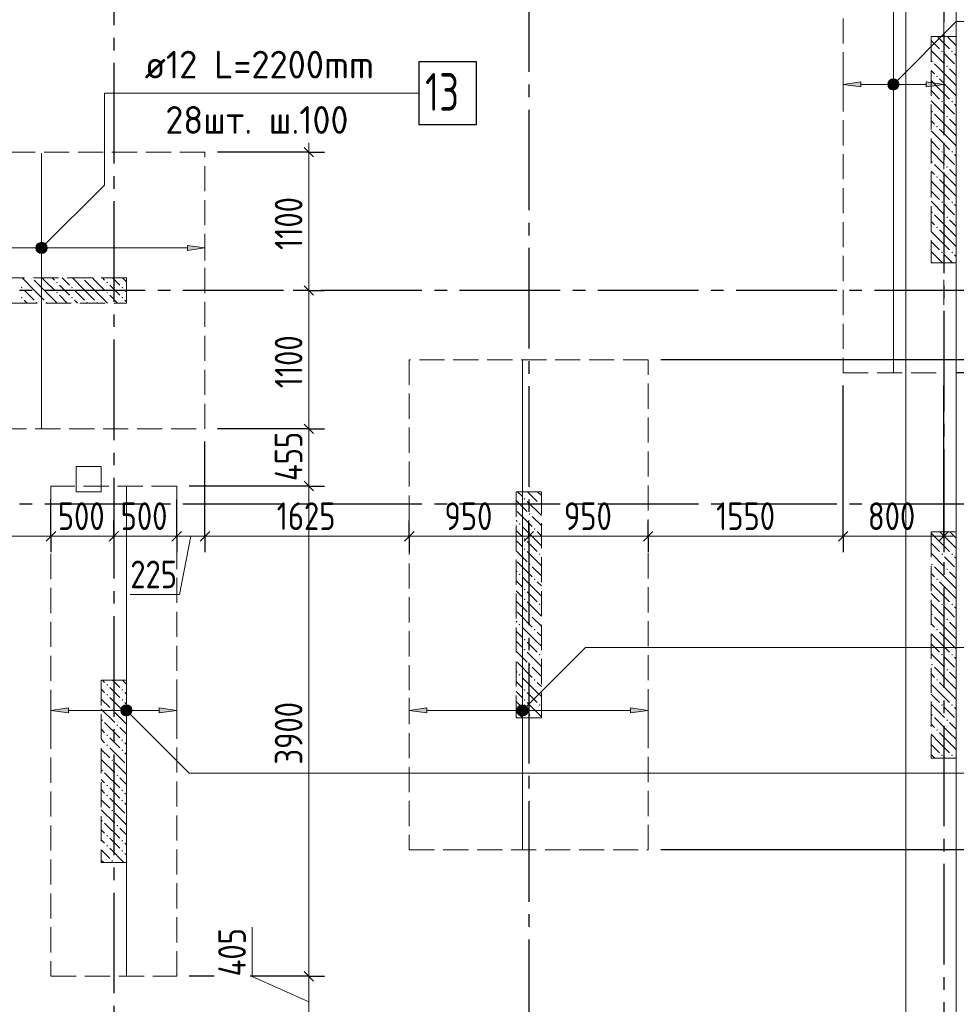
# Model space of a CAD drawing. Header units: millimetres. Extents: x 0 to 43617, y 0 to 59400.
# Tile 19 of 36: x 25625 to 33074, y 13352 to 21184. Entities that reach past the tile are written whole.
import ezdxf

# ---------------------------------------------------------------- set-up
doc = ezdxf.new("R2010")
doc.units = ezdxf.units.MM
doc.linetypes.add('______2', pattern=[270, 200, -70])
doc.linetypes.add('______5', pattern=[1100, 800, -100, 100, -100])
for name, color, linetype, lineweight in [('Standard', 7, 'Continuous', 25), ('ДОП Верх по У', 7, 'Continuous', 25), ('ЖБ Пилон', 180, 'Continuous', 25), ('Оси', 40, '______5', 18), ('Позиционная метка номер позиции', 7, 'Continuous', 13), ('Примечания', 7, 'Continuous', 25)]:
    doc.layers.add(name, color=color, linetype=linetype, lineweight=lineweight)
doc.layers.add('ЖБ Перекрытие верхний уровень', color=7, linetype='Continuous', lineweight=25, true_color=0xe0e0ff)
doc.styles.add('GOST 2.304-81', font='txt')
doc.styles.add('ISOCPEUR', font='txt')

msp = doc.modelspace()

# ---------------------------------------------------------------- hatches: boundary and pattern name
at = {"layer": 'ДОП Верх по У', "linetype": 'Continuous', "lineweight": 13, "transparency": 33554687}
for points in [[(32314, 20649.4), (32174, 20669.4), (32314, 20689.4)], [(26014, 15670), (25874, 15690), (26014, 15710)], [(28864, 15670), (28724, 15690), (28864, 15710)]]:
    msp.add_hatch(color=7, dxfattribs=at).paths.add_polyline_path(points, flags=16)
for points in [[(32541.7, 20650.6), (32541.7, 20688.1), (32536.5, 20669.4)], [(32541.7, 20688.1), (32555.2, 20637.1), (32555.2, 20701.6)], [(32541.7, 20688.1), (32541.7, 20650.6), (32555.2, 20637.1)], [(32555.2, 20701.6), (32574, 20631.9), (32574, 20706.9)], [(32555.2, 20701.6), (32555.2, 20637.1), (32574, 20631.9)], [(32574, 20706.9), (32574, 20631.9), (32592.7, 20637.1)], [(32574, 20706.9), (32592.7, 20637.1), (32592.7, 20701.6)], [(32592.7, 20701.6), (32592.7, 20637.1), (32606.2, 20650.6)], [(32592.7, 20701.6), (32606.2, 20650.6), (32606.2, 20688.1)], [(32606.2, 20688.1), (32606.2, 20650.6), (32611.5, 20669.4)], [(32834, 20649.4), (32974, 20669.4), (32834, 20689.4)], [(25766.7, 19350.5), (25766.7, 19388), (25761.5, 19369.3)], [(25766.7, 19388), (25780.2, 19337), (25780.2, 19401.5)], [(25766.7, 19388), (25766.7, 19350.5), (25780.2, 19337)], [(25780.2, 19401.5), (25799, 19331.8), (25799, 19406.8)], [(25780.2, 19401.5), (25780.2, 19337), (25799, 19331.8)], [(25799, 19406.8), (25799, 19331.8), (25817.7, 19337)], [(25799, 19406.8), (25817.7, 19337), (25817.7, 19401.5)], [(25817.7, 19401.5), (25817.7, 19337), (25831.2, 19350.5)], [(25817.7, 19401.5), (25831.2, 19350.5), (25831.2, 19388)], [(25831.2, 19388), (25831.2, 19350.5), (25836.5, 19369.3)], [(26959, 19349.3), (27099, 19369.3), (26959, 19389.3)], [(26441.7, 15671.3), (26441.7, 15708.8), (26436.5, 15690)], [(26441.7, 15708.8), (26455.2, 15657.8), (26455.2, 15722.2)], [(26441.7, 15708.8), (26441.7, 15671.3), (26455.2, 15657.8)], [(26455.2, 15722.2), (26474, 15652.5), (26474, 15727.5)], [(26455.2, 15722.2), (26455.2, 15657.8), (26474, 15652.5)], [(26474, 15727.5), (26474, 15652.5), (26492.7, 15657.8)], [(26474, 15727.5), (26492.7, 15657.8), (26492.7, 15722.2)], [(26492.7, 15722.2), (26492.7, 15657.8), (26506.2, 15671.3)], [(26492.7, 15722.2), (26506.2, 15671.3), (26506.2, 15708.8)], [(26506.2, 15708.8), (26506.2, 15671.3), (26511.5, 15690)], [(26734, 15670), (26874, 15690), (26734, 15710)], [(29591.7, 15671.3), (29591.7, 15708.8), (29586.5, 15690)], [(29591.7, 15708.8), (29605.2, 15657.8), (29605.2, 15722.2)], [(29591.7, 15708.8), (29591.7, 15671.3), (29605.2, 15657.8)], [(29605.2, 15722.2), (29624, 15652.5), (29624, 15727.5)], [(29605.2, 15722.2), (29605.2, 15657.8), (29624, 15652.5)], [(29624, 15727.5), (29624, 15652.5), (29642.7, 15657.8)], [(29624, 15727.5), (29642.7, 15657.8), (29642.7, 15722.2)], [(29642.7, 15722.2), (29642.7, 15657.8), (29656.2, 15671.3)], [(29642.7, 15722.2), (29656.2, 15671.3), (29656.2, 15708.8)], [(29656.2, 15708.8), (29656.2, 15671.3), (29661.5, 15690)], [(30484, 15670), (30624, 15690), (30484, 15710)]]:
    msp.add_hatch(color=7, dxfattribs=at).paths.add_polyline_path(points)
at = {"layer": 'ЖБ Пилон', "linetype": 'Continuous', "lineweight": 18, "transparency": 33554687}
for points in [[(32954.4, 20933.1), (32960.9, 20939.6), (32967.4, 20933.1), (32960.9, 20926.6)], [(33034.4, 20933.1), (33040.9, 20939.6), (33047.4, 20933.1), (33040.9, 20926.6)], [(32874.5, 20853.1), (32881, 20859.6), (32887.5, 20853.1), (32881, 20846.6)], [(32994.5, 20813.1), (33001, 20819.6), (33007.5, 20813.1), (33001, 20806.6)], [(32914.5, 20733.1), (32921, 20739.6), (32927.4, 20733.1), (32921, 20726.6)], [(32954.4, 20533.1), (32960.9, 20539.6), (32967.4, 20533.1), (32960.9, 20526.6)], [(33034.4, 20533.1), (33040.9, 20539.6), (33047.4, 20533.1), (33040.9, 20526.6)], [(32874.5, 20453.1), (32881, 20459.6), (32887.5, 20453.1), (32881, 20446.6)], [(32994.5, 20413.1), (33001, 20419.6), (33007.5, 20413.1), (33001, 20406.6)], [(32914.5, 20333.1), (32921, 20339.6), (32927.4, 20333.1), (32921, 20326.6)], [(32954.4, 20133.1), (32960.9, 20139.6), (32967.4, 20133.1), (32960.9, 20126.6)], [(33034.4, 20133.1), (33040.9, 20139.6), (33047.4, 20133.1), (33040.9, 20126.6)], [(32874.5, 20053.1), (32881, 20059.6), (32887.5, 20053.1), (32881, 20046.6)], [(32994.5, 20013.1), (33001, 20019.6), (33007.5, 20013.1), (33001, 20006.6)], [(32914.5, 19933.1), (32921, 19939.6), (32927.4, 19933.1), (32921, 19926.6)], [(32954.4, 19733.1), (32960.9, 19739.6), (32967.4, 19733.1), (32960.9, 19726.6)], [(33034.4, 19733.1), (33040.9, 19739.6), (33047.4, 19733.1), (33040.9, 19726.6)], [(32874.5, 19653.1), (32881, 19659.6), (32887.5, 19653.1), (32881, 19646.6)], [(32994.5, 19613.1), (33001, 19619.6), (33007.5, 19613.1), (33001, 19606.6)], [(32914.5, 19533.1), (32921, 19539.6), (32927.4, 19533.1), (32921, 19526.6)], [(32954.4, 19333.1), (32960.9, 19339.6), (32967.4, 19333.1), (32960.9, 19326.6)], [(33034.4, 19333.1), (33040.9, 19339.6), (33047.4, 19333.1), (33040.9, 19326.6)], [(32874.5, 19253.1), (32881, 19259.6), (32887.5, 19253.1), (32884.3, 19250), (32877.6, 19250)], [(25724.3, 19130), (25721, 19126.6), (25717.6, 19130)], [(26124.3, 19130), (26121, 19126.6), (26117.6, 19130)], [(25634.5, 19053.1), (25640.9, 19059.6), (25647.4, 19053.1), (25640.9, 19046.6)], [(25914.5, 19093.1), (25921, 19099.6), (25927.4, 19093.1), (25921, 19086.6)], [(26034.5, 19053.1), (26040.9, 19059.6), (26047.4, 19053.1), (26040.9, 19046.6)], [(26314.5, 19093.1), (26321, 19099.6), (26327.4, 19093.1), (26321, 19086.6)], [(26434.5, 19053.1), (26440.9, 19059.6), (26447.4, 19053.1), (26440.9, 19046.6)], [(25634.5, 18973.1), (25640.9, 18979.6), (25647.4, 18973.1), (25640.9, 18966.6)], [(25914.5, 19013.1), (25921, 19019.6), (25927.4, 19013.1), (25921, 19006.6)], [(26034.5, 18973.1), (26040.9, 18979.6), (26047.4, 18973.1), (26040.9, 18966.6)], [(26314.5, 19013.1), (26321, 19019.6), (26327.4, 19013.1), (26321, 19006.6)], [(26434.5, 18973.1), (26440.9, 18979.6), (26447.4, 18973.1), (26440.9, 18966.6)], [(25754.4, 18933.1), (25760.9, 18939.6), (25767.4, 18933.1), (25764.3, 18930), (25757.6, 18930)], [(25834.5, 18933.1), (25840.9, 18939.6), (25847.4, 18933.1), (25844.3, 18930), (25837.6, 18930)], [(26154.4, 18933.1), (26160.9, 18939.6), (26167.4, 18933.1), (26164.3, 18930), (26157.6, 18930)], [(26234.5, 18933.1), (26240.9, 18939.6), (26247.4, 18933.1), (26244.3, 18930), (26237.6, 18930)], [(29634.5, 17373.1), (29640.9, 17379.6), (29647.4, 17373.1), (29640.9, 17366.6)], [(29754.4, 17333.1), (29760.9, 17339.6), (29767.4, 17333.1), (29760.9, 17326.6)], [(29674.5, 17253.1), (29681, 17259.6), (29687.5, 17253.1), (29681, 17246.6)], [(29594.5, 17173.1), (29601, 17179.6), (29607.5, 17173.1), (29601, 17166.6)], [(29714.5, 17133.1), (29721, 17139.6), (29727.4, 17133.1), (29721, 17126.6)], [(29634.5, 17053.1), (29640.9, 17059.6), (29647.4, 17053.1), (29640.9, 17046.6)], [(29634.5, 16973.1), (29640.9, 16979.6), (29647.4, 16973.1), (29640.9, 16966.6)], [(29754.4, 16933.1), (29760.9, 16939.6), (29767.4, 16933.1), (29760.9, 16926.6)], [(32954.4, 16933.1), (32960.9, 16939.6), (32967.4, 16933.1), (32960.9, 16926.6)], [(33034.4, 16933.1), (33040.9, 16939.6), (33047.4, 16933.1), (33040.9, 16926.6)], [(29674.5, 16853.1), (29681, 16859.6), (29687.5, 16853.1), (29681, 16846.6)], [(32874.5, 16853.1), (32881, 16859.6), (32887.5, 16853.1), (32881, 16846.6)], [(29594.5, 16773.1), (29601, 16779.6), (29607.5, 16773.1), (29601, 16766.6)], [(32994.5, 16813.1), (33001, 16819.6), (33007.5, 16813.1), (33001, 16806.6)], [(29714.5, 16733.1), (29721, 16739.6), (29727.4, 16733.1), (29721, 16726.6)], [(32914.5, 16733.1), (32921, 16739.6), (32927.4, 16733.1), (32921, 16726.6)], [(29634.5, 16653.1), (29640.9, 16659.6), (29647.4, 16653.1), (29640.9, 16646.6)], [(29634.5, 16573.1), (29640.9, 16579.6), (29647.4, 16573.1), (29640.9, 16566.6)], [(29754.4, 16533.1), (29760.9, 16539.6), (29767.4, 16533.1), (29760.9, 16526.6)], [(32954.4, 16533.1), (32960.9, 16539.6), (32967.4, 16533.1), (32960.9, 16526.6)], [(33034.4, 16533.1), (33040.9, 16539.6), (33047.4, 16533.1), (33040.9, 16526.6)], [(29674.5, 16453.1), (29681, 16459.6), (29687.5, 16453.1), (29681, 16446.6)], [(32874.5, 16453.1), (32881, 16459.6), (32887.5, 16453.1), (32881, 16446.6)], [(29594.5, 16373.1), (29601, 16379.6), (29607.5, 16373.1), (29601, 16366.6)], [(32994.5, 16413.1), (33001, 16419.6), (33007.5, 16413.1), (33001, 16406.6)], [(29714.5, 16333.1), (29721, 16339.6), (29727.4, 16333.1), (29721, 16326.6)], [(32914.5, 16333.1), (32921, 16339.6), (32927.4, 16333.1), (32921, 16326.6)], [(29634.5, 16253.1), (29640.9, 16259.6), (29647.4, 16253.1), (29640.9, 16246.6)], [(29634.5, 16173.1), (29640.9, 16179.6), (29647.4, 16173.1), (29640.9, 16166.6)], [(29754.4, 16133.1), (29760.9, 16139.6), (29767.4, 16133.1), (29760.9, 16126.6)], [(32954.4, 16133.1), (32960.9, 16139.6), (32967.4, 16133.1), (32960.9, 16126.6)], [(33034.4, 16133.1), (33040.9, 16139.6), (33047.4, 16133.1), (33040.9, 16126.6)], [(29674.5, 16053.1), (29681, 16059.6), (29687.5, 16053.1), (29681, 16046.6)], [(32874.5, 16053.1), (32881, 16059.6), (32887.5, 16053.1), (32881, 16046.6)], [(29594.5, 15973.1), (29601, 15979.6), (29607.5, 15973.1), (29601, 15966.6)], [(32994.5, 16013.1), (33001, 16019.6), (33007.5, 16013.1), (33001, 16006.6)], [(26314.5, 15893.1), (26321, 15899.6), (26327.4, 15893.1), (26321, 15886.6)], [(29714.5, 15933.1), (29721, 15939.6), (29727.4, 15933.1), (29721, 15926.6)], [(32914.5, 15933.1), (32921, 15939.6), (32927.4, 15933.1), (32921, 15926.6)], [(26434.5, 15853.1), (26440.9, 15859.6), (26447.4, 15853.1), (26440.9, 15846.6)], [(29634.5, 15853.1), (29640.9, 15859.6), (29647.4, 15853.1), (29640.9, 15846.6)], [(26314.5, 15813.1), (26321, 15819.6), (26327.4, 15813.1), (26321, 15806.6)], [(26434.5, 15773.1), (26440.9, 15779.6), (26447.4, 15773.1), (26440.9, 15766.6)], [(29634.5, 15773.1), (29640.9, 15779.6), (29647.4, 15773.1), (29640.9, 15766.6)], [(26354.4, 15693.1), (26360.9, 15699.6), (26367.4, 15693.1), (26360.9, 15686.6)], [(29754.4, 15733.1), (29760.9, 15739.6), (29767.4, 15733.1), (29760.9, 15726.6)], [(32954.4, 15733.1), (32960.9, 15739.6), (32967.4, 15733.1), (32960.9, 15726.6)], [(33034.4, 15733.1), (33040.9, 15739.6), (33047.4, 15733.1), (33040.9, 15726.6)], [(26274.5, 15613.1), (26281, 15619.6), (26287.5, 15613.1), (26281, 15606.6)], [(29674.5, 15653.1), (29681, 15659.6), (29687.5, 15653.1), (29681, 15646.6)], [(32874.5, 15653.1), (32881, 15659.6), (32887.5, 15653.1), (32881, 15646.6)], [(32994.5, 15613.1), (33001, 15619.6), (33007.5, 15613.1), (33001, 15606.6)], [(26394.5, 15573.1), (26401, 15579.6), (26407.5, 15573.1), (26401, 15566.6)], [(32914.5, 15533.1), (32921, 15539.6), (32927.4, 15533.1), (32921, 15526.6)], [(26314.5, 15493.1), (26321, 15499.6), (26327.4, 15493.1), (26321, 15486.6)], [(26434.5, 15453.1), (26440.9, 15459.6), (26447.4, 15453.1), (26440.9, 15446.6)], [(26314.5, 15413.1), (26321, 15419.6), (26327.4, 15413.1), (26321, 15406.6)], [(26434.5, 15373.1), (26440.9, 15379.6), (26447.4, 15373.1), (26440.9, 15366.6)], [(26354.4, 15293.1), (26360.9, 15299.6), (26367.4, 15293.1), (26360.9, 15286.6)], [(32954.4, 15333.1), (32960.9, 15339.6), (32967.4, 15333.1), (32960.9, 15326.6)], [(33034.4, 15333.1), (33040.9, 15339.6), (33047.4, 15333.1), (33040.9, 15326.6)], [(26274.5, 15213.1), (26281, 15219.6), (26287.5, 15213.1), (26281, 15206.6)], [(26394.5, 15173.1), (26401, 15179.6), (26407.5, 15173.1), (26401, 15166.6)], [(26314.5, 15093.1), (26321, 15099.6), (26327.4, 15093.1), (26321, 15086.6)], [(26434.5, 15053.1), (26440.9, 15059.6), (26447.4, 15053.1), (26440.9, 15046.6)], [(26314.5, 15013.1), (26321, 15019.6), (26327.4, 15013.1), (26321, 15006.6)], [(26434.5, 14973.1), (26440.9, 14979.6), (26447.4, 14973.1), (26440.9, 14966.6)], [(26354.4, 14893.1), (26360.9, 14899.6), (26367.4, 14893.1), (26360.9, 14886.6)], [(26274.5, 14813.1), (26281, 14819.6), (26287.5, 14813.1), (26281, 14806.6)], [(26394.5, 14773.1), (26401, 14779.6), (26407.5, 14773.1), (26401, 14766.6)], [(26314.5, 14693.1), (26321, 14699.6), (26327.4, 14693.1), (26321, 14686.6)], [(26434.5, 14653.1), (26440.9, 14659.6), (26447.4, 14653.1), (26440.9, 14646.6)], [(26314.5, 14613.1), (26321, 14619.6), (26327.4, 14613.1), (26321, 14606.6)], [(26434.5, 14573.1), (26440.9, 14579.6), (26447.4, 14573.1), (26440.9, 14566.6)], [(26354.4, 14493.1), (26360.9, 14499.6), (26367.4, 14493.1), (26360.9, 14486.6)]]:
    msp.add_hatch(color=7, dxfattribs=at).paths.add_polyline_path(points, flags=16)
at = {"layer": 'Позиционная метка номер позиции', "linetype": 'Continuous', "lineweight": 13, "transparency": 33554687}
for points in [[(32530.7, 20680.9), (32605.8, 20637.6), (32542.2, 20701.2)], [(32530.7, 20657.9), (32585.5, 20626.1), (32530.7, 20680.9)], [(32530.7, 20680.9), (32585.5, 20626.1), (32605.8, 20637.6)], [(32542.2, 20701.2), (32617.3, 20657.9), (32562.5, 20712.7)], [(32542.2, 20701.2), (32605.8, 20637.6), (32617.3, 20657.9)], [(32562.5, 20712.7), (32617.3, 20657.9), (32617.3, 20680.9)], [(32562.5, 20712.7), (32617.3, 20680.9), (32585.5, 20712.7)], [(32585.5, 20712.7), (32617.3, 20680.9), (32605.8, 20701.2)], [(32562.5, 20626.1), (32530.7, 20657.9), (32542.2, 20637.6)], [(32530.7, 20657.9), (32562.5, 20626.1), (32585.5, 20626.1)], [(25755.7, 19380.7), (25830.8, 19337.4), (25767.2, 19401.1)], [(25755.7, 19357.8), (25810.4, 19326), (25755.7, 19380.7)], [(25755.7, 19380.7), (25810.4, 19326), (25830.8, 19337.4)], [(25787.5, 19326), (25755.7, 19357.8), (25767.2, 19337.4)], [(25755.7, 19357.8), (25787.5, 19326), (25810.4, 19326)], [(25767.2, 19401.1), (25842.3, 19357.8), (25787.5, 19412.5)], [(25767.2, 19401.1), (25830.8, 19337.4), (25842.3, 19357.8)], [(25787.5, 19412.5), (25842.3, 19357.8), (25842.3, 19380.7)], [(25787.5, 19412.5), (25842.3, 19380.7), (25810.4, 19412.5)], [(25810.4, 19412.5), (25842.3, 19380.7), (25830.8, 19401.1)], [(26430.7, 15701.5), (26462.5, 15733.3), (26442.2, 15721.8)], [(26462.5, 15733.3), (26430.7, 15701.5), (26430.7, 15678.5)], [(26462.5, 15733.3), (26430.7, 15678.5), (26485.5, 15733.3)], [(26485.5, 15733.3), (26430.7, 15678.5), (26442.2, 15658.2)], [(26485.5, 15733.3), (26442.2, 15658.2), (26505.8, 15721.8)], [(26505.8, 15721.8), (26442.2, 15658.2), (26462.5, 15646.7)], [(26505.8, 15721.8), (26462.5, 15646.7), (26517.3, 15701.5)], [(26517.3, 15701.5), (26462.5, 15646.7), (26485.5, 15646.7)], [(26517.3, 15701.5), (26485.5, 15646.7), (26517.3, 15678.5)], [(26517.3, 15678.5), (26485.5, 15646.7), (26505.8, 15658.2)], [(29580.7, 15701.5), (29655.8, 15658.2), (29592.2, 15721.8)], [(29580.7, 15678.5), (29635.4, 15646.7), (29580.7, 15701.5)], [(29580.7, 15701.5), (29635.4, 15646.7), (29655.8, 15658.2)], [(29612.5, 15646.7), (29580.7, 15678.5), (29592.2, 15658.2)], [(29580.7, 15678.5), (29612.5, 15646.7), (29635.4, 15646.7)], [(29592.2, 15721.8), (29667.3, 15678.5), (29612.5, 15733.3)], [(29592.2, 15721.8), (29655.8, 15658.2), (29667.3, 15678.5)], [(29612.5, 15733.3), (29667.3, 15678.5), (29667.3, 15701.5)], [(29612.5, 15733.3), (29667.3, 15701.5), (29635.4, 15733.3)], [(29635.4, 15733.3), (29667.3, 15701.5), (29655.8, 15721.8)]]:
    msp.add_hatch(color=7, dxfattribs=at).paths.add_polyline_path(points)

# ---------------------------------------------------------------- linework, layer by layer
at = {"layer": 'Standard', "color": 251, "linetype": 'Continuous', "lineweight": -3, "true_color": 0x656565, "transparency": 33554687}
for p, q in [((27924, 20130), (27199, 20130)), ((27924, 20130), (27799, 20130)), ((27924, 20130), (28049, 20130)), ((27924, 19030), (27799, 19030)), ((27924, 19030), (28049, 19030)), ((27924, 19030), (27924, 19030)), ((32974, 17075), (32974, 18275)), ((27924, 17930), (27799, 17930)), ((27924, 17930), (28049, 17930)), ((27924, 17475), (27799, 17475)), ((27924, 17475), (28049, 17475)), ((25874, 17075), (25874, 17200)), ((26374, 17075), (26374, 17200)), ((26874, 17075), (26874, 17200)), ((27099, 17075), (27099, 17200)), ((28724, 17075), (28724, 17200)), ((29674, 17075), (29674, 17200)), ((30624, 17075), (30624, 17200)), ((32174, 17075), (32174, 17200)), ((32974, 17075), (32974, 17200)), ((25874, 17075), (25874, 16950)), ((26374, 17075), (26374, 16950)), ((26374, 17075), (26374, 17075)), ((26874, 17075), (26874, 16950)), ((27099, 17075), (27099, 16950)), ((28724, 17075), (28724, 16950)), ((28724, 17075), (28724, 17075)), ((29674, 17075), (29674, 16950)), ((29674, 17075), (29674, 17075)), ((30624, 17075), (30624, 16950)), ((30624, 17075), (30624, 17075)), ((32174, 17075), (32174, 16950)), ((32974, 17075), (32974, 16950)), ((33474, 14580), (30724, 14580)), ((27172.1, 13575), (26974, 13575)), ((27924, 13575), (27799, 13575)), ((27924, 13575), (28049, 13575))]:
    msp.add_line(p, q, dxfattribs=at)
at = {"layer": 'Standard', "color": 7, "linetype": 'Continuous', "lineweight": 25, "transparency": 33554687}
for p, q in [((27961.5, 20092.5), (27886.5, 20167.5)), ((27961.5, 18992.5), (27886.5, 19067.5)), ((27961.5, 17892.5), (27886.5, 17967.5)), ((27961.5, 17437.5), (27886.5, 17512.5)), ((25911.5, 17112.5), (25836.5, 17037.5)), ((26411.5, 17112.5), (26336.5, 17037.5)), ((26911.5, 17112.5), (26836.5, 17037.5)), ((27136.5, 17112.5), (27061.5, 17037.5)), ((28761.5, 17112.5), (28686.5, 17037.5)), ((29711.5, 17112.5), (29636.5, 17037.5)), ((30661.5, 17112.5), (30586.5, 17037.5)), ((32211.5, 17112.5), (32136.5, 17037.5)), ((33011.5, 17112.5), (32936.5, 17037.5)), ((27961.5, 13537.5), (27886.5, 13612.5))]:
    msp.add_line(p, q, dxfattribs=at)
at = {"layer": 'Standard', "color": 7, "linetype": 'Continuous', "lineweight": 13, "transparency": 33554687}
for p, q in [((27924, 20130), (27924, 20205)), ((27924, 19030), (27924, 20130)), ((27924, 17930), (27924, 19030)), ((27924, 17475), (27924, 17930)), ((27924, 13575), (27924, 17475)), ((25874, 17075), (24399, 17075)), ((26374, 17075), (25874, 17075)), ((26874, 17075), (26374, 17075)), ((27099, 17075), (26874, 17075)), ((26986.5, 17075), (26895.9, 16612.2)), ((28724, 17075), (27099, 17075)), ((29674, 17075), (28724, 17075)), ((30624, 17075), (29674, 17075)), ((32974, 17075), (32174, 17075)), ((32974, 17075), (33049, 17075)), ((26895.9, 16612.2), (26505, 16612.2)), ((27474, 13574.7), (27474, 13965.5)), ((27924, 13372), (27474, 13574.7)), ((27924, 13169), (27924, 13575))]:
    msp.add_line(p, q, dxfattribs=at)
at = {"layer": 'Standard', "color": 254, "linetype": 'Continuous', "lineweight": 13, "true_color": 0xc4c4ff, "transparency": 33554687}
msp.add_lwpolyline([(7992, 10698), (32674, 10698), (32674, 56820), (7992, 56820), (7992, 10698)], dxfattribs=at)
at = {"layer": 'Standard', "color": 251, "linetype": 'Continuous', "lineweight": -3, "true_color": 0x656565, "transparency": 33554687}
for points in [[(33474, 18480), (33461.4, 18480), (33461.4, 18480), (30724, 18480)], [(33474, 18375), (33470, 18375), (33470, 18375), (33074, 18375)], [(32174, 17075), (32174, 17079.1), (32174, 17079.1), (32174, 17092), (32174, 17092), (32174, 17092), (32174, 17092), (32174, 17092), (32174, 17092), (32174, 17092), (32174, 17092), (32174, 17092), (32174, 17092), (32174, 17092), (32174, 17092), (32174, 17092), (32174, 17092), (32174, 17092), (32174, 17092), (32174, 17092), (32174, 17092), (32174, 17092), (32174, 17092), (32174, 18275)], [(27924, 17930), (27907, 17930), (27907, 17930), (27907, 17930), (27907, 17930), (27199, 17930)], [(27099, 17075), (27099, 17092), (27099, 17092), (27099, 17092), (27099, 17092), (27099, 17092), (27099, 17092), (27099, 17092), (27099, 17092), (27099, 17092), (27099, 17092), (27099, 17092), (27099, 17092), (27099, 17830)], [(27924, 17475), (27907, 17475), (27907, 17475), (27907, 17475), (27907, 17475), (27907, 17475), (27907, 17475), (26974, 17475)], [(25874, 17075), (25874, 17092), (25874, 17092), (25874, 17092), (25874, 17092), (25874, 17092), (25874, 17092), (25874, 17092), (25874, 17092), (25874, 17369)], [(26874, 17075), (26874, 17092), (26874, 17092), (26874, 17092), (26874, 17092), (26874, 17092), (26874, 17092), (26874, 17092), (26874, 17092), (26874, 17092), (26874, 17092), (26874, 17092), (26874, 17092), (26874, 17369)], [(27924, 13575), (27907, 13575), (27907, 13575), (27907, 13575), (27907, 13575), (27907, 13575), (27907, 13575), (27907, 13575), (27907, 13575), (27457, 13575)]]:
    msp.add_lwpolyline(points, dxfattribs=at)
at = {"layer": 'Standard', "color": 7, "linetype": 'Continuous', "lineweight": 13, "transparency": 33554687}
msp.add_lwpolyline([(32174, 17075), (31766.4, 17075), (31766.4, 17075), (30624, 17075)], dxfattribs=at)
at = {"layer": 'ДОП Верх по У', "color": 7, "linetype": 'Continuous', "lineweight": 18, "transparency": 33554687}
for p, q in [((32574, 22269), (32574, 18381)), ((25799, 20124), (25799, 17936)), ((29624, 14586), (29624, 18474)), ((26474, 17469), (26474, 13581))]:
    msp.add_line(p, q, dxfattribs=at)
at = {"layer": 'ДОП Верх по У', "color": 251, "linetype": 'Continuous', "lineweight": 13, "true_color": 0x494949, "transparency": 33554687}
for p, q in [((32174, 20669.4), (32174, 20769.4)), ((32974, 20669.4), (32974, 20769.4)), ((32174, 20669.4), (32314, 20689.4)), ((32314, 20689.4), (32314, 20649.4)), ((32574, 20706.9), (32574, 20706.9)), ((32974, 20669.4), (32834, 20689.4)), ((32834, 20689.4), (32834, 20649.4)), ((32314, 20649.4), (32174, 20669.4)), ((32174, 20669.4), (32174, 20569.4)), ((32174, 20669.4), (32174, 20669.4)), ((32314, 20669.4), (32544, 20669.4)), ((32574, 20631.9), (32574, 20631.9)), ((32604, 20669.4), (32834, 20669.4)), ((32834, 20649.4), (32974, 20669.4)), ((32974, 20669.4), (32974, 20569.4)), ((32974, 20669.4), (32974, 20669.4)), ((27099, 19369.3), (27099, 19469.3)), ((24539, 19369.3), (25769, 19369.3)), ((25799, 19406.8), (25799, 19406.8)), ((25829, 19369.3), (26959, 19369.3)), ((27099, 19369.3), (26959, 19389.3)), ((26959, 19389.3), (26959, 19349.3)), ((26959, 19349.3), (27099, 19369.3)), ((27099, 19369.3), (27099, 19269.3)), ((27099, 19369.3), (27099, 19369.3)), ((25799, 19331.8), (25799, 19331.8)), ((25874, 15690), (25874, 15790)), ((26874, 15690), (26874, 15790)), ((28724, 15690), (28724, 15790)), ((30624, 15690), (30624, 15790)), ((25874, 15690), (26014, 15710)), ((26014, 15670), (25874, 15690)), ((25874, 15690), (25874, 15590)), ((25874, 15690), (25874, 15690)), ((26014, 15710), (26014, 15670)), ((26014, 15690), (26444, 15690)), ((26474, 15727.5), (26474, 15727.5)), ((26504, 15690), (26734, 15690)), ((26874, 15690), (26734, 15710)), ((26734, 15710), (26734, 15670)), ((26734, 15670), (26874, 15690)), ((26874, 15690), (26874, 15590)), ((26874, 15690), (26874, 15690)), ((28724, 15690), (28864, 15710)), ((28864, 15670), (28724, 15690)), ((28724, 15690), (28724, 15590)), ((28724, 15690), (28724, 15690)), ((28864, 15710), (28864, 15670)), ((28864, 15690), (29594, 15690)), ((29624, 15727.5), (29624, 15727.5)), ((29654, 15690), (30484, 15690)), ((30624, 15690), (30484, 15710)), ((30484, 15710), (30484, 15670)), ((30484, 15670), (30624, 15690)), ((30624, 15690), (30624, 15590)), ((30624, 15690), (30624, 15690)), ((26474, 15652.5), (26474, 15652.5)), ((29624, 15652.5), (29624, 15652.5))]:
    msp.add_line(p, q, dxfattribs=at)
at = {"layer": 'ДОП Верх по У', "color": 7, "linetype": 'Continuous', "lineweight": 13, "transparency": 33554687}
msp.add_line((26599, 20600), (28685, 20600), dxfattribs=at)
at = {"layer": 'ДОП Верх по У', "color": 7, "linetype": 'Continuous', "lineweight": 25, "transparency": 33554687}
msp.add_lwpolyline([(28799, 20350), (29259, 20350), (29259, 20850), (28799, 20850), (28799, 20350)], dxfattribs=at)
at = {"layer": 'ДОП Верх по У', "color": 251, "linetype": 'Continuous', "lineweight": 13, "true_color": 0x494949, "transparency": 33554687}
for centre in [(32574, 20669.4), (25799, 19369.3), (26474, 15690), (29624, 15690)]:
    msp.add_circle(centre, 37.5, dxfattribs=at)
at = {"layer": 'ЖБ Перекрытие верхний уровень', "color": 7, "linetype": 'Continuous', "lineweight": 18, "transparency": 33554687}
for p, q in [((33074, 10100), (33074, 25060)), ((26274, 17630), (26074, 17630)), ((26074, 17630), (26074, 17430)), ((26274, 17430), (26274, 17630)), ((26074, 17430), (26274, 17430))]:
    msp.add_line(p, q, dxfattribs=at)
at = {"layer": 'ЖБ Пилон', "color": 253, "linetype": '______2', "lineweight": 13, "true_color": 0xa0a0a0, "transparency": 33554687}
for p, q in [((32874, 21050), (32874, 19250)), ((33074, 21050), (32874, 21050)), ((33074, 19250), (33074, 21050)), ((32874, 19250), (33074, 19250)), ((26474, 19130), (25024, 19130)), ((26474, 18930), (26474, 19130)), ((25024, 18930), (26474, 18930)), ((29574, 17430), (29574, 15630)), ((29774, 17430), (29574, 17430)), ((29774, 15630), (29774, 17430)), ((32874, 17110), (32874, 15310)), ((33074, 17110), (32874, 17110)), ((33074, 15310), (33074, 17110)), ((26274, 15930), (26274, 14480)), ((26474, 15930), (26274, 15930)), ((26474, 14480), (26474, 15930)), ((29574, 15630), (29774, 15630)), ((32874, 15310), (33074, 15310)), ((26274, 14480), (26474, 14480))]:
    msp.add_line(p, q, dxfattribs=at)
at = {"layer": 'ЖБ Пилон', "color": 9, "linetype": 'Continuous', "lineweight": 18, "true_color": 0xc7c7c7, "transparency": 33554687}
for p, q in [((32874, 21020.1), (32940.9, 20953.1)), ((32940.9, 21033.1), (32924.1, 21050)), ((32940.9, 21033.1), (33021, 20953.1)), ((33004.1, 21050), (33021, 21033.1)), ((33021, 21033.1), (33074, 20980.1)), ((32874, 20940.1), (32981, 20833.1)), ((33021, 20873.1), (32981, 20913.1)), ((33060.9, 20913.1), (33074, 20900.1)), ((33060.9, 20833.1), (33021, 20873.1)), ((32874, 20780.1), (32901, 20753.1)), ((33021, 20713.1), (32901, 20833.1)), ((33021, 20793.1), (33074, 20740.1)), ((32940.9, 20633.1), (32874, 20700.1)), ((32940.9, 20713.1), (33021, 20633.1)), ((33021, 20713.1), (33074, 20660.1)), ((32874, 20620.1), (32940.9, 20553.1)), ((32940.9, 20633.1), (33021, 20553.1)), ((33021, 20633.1), (33074, 20580.1)), ((32874, 20540.1), (32981, 20433.1)), ((33021, 20473.1), (32981, 20513.1)), ((33060.9, 20433.1), (33021, 20473.1)), ((33060.9, 20513.1), (33074, 20500.1)), ((32874, 20380.1), (32901, 20353.1)), ((33021, 20313.1), (32901, 20433.1)), ((33021, 20393.1), (33074, 20340.1)), ((32940.9, 20233.1), (32874, 20300.1)), ((32940.9, 20313.1), (33021, 20233.1)), ((33021, 20313.1), (33074, 20260.1)), ((32874, 20220.1), (32940.9, 20153.1)), ((32940.9, 20233.1), (33021, 20153.1)), ((33021, 20233.1), (33074, 20180.1)), ((32874, 20140.1), (32981, 20033.1)), ((33021, 20073.1), (32981, 20113.1)), ((33060.9, 20033.1), (33021, 20073.1)), ((33060.9, 20113.1), (33074, 20100.1)), ((32874, 19980.1), (32901, 19953.1)), ((33021, 19913.1), (32901, 20033.1)), ((33021, 19993.1), (33074, 19940.1)), ((32940.9, 19833.1), (32874, 19900.1)), ((32940.9, 19913.1), (33021, 19833.1)), ((33021, 19913.1), (33074, 19860.1)), ((32874, 19820.1), (32940.9, 19753.1)), ((32940.9, 19833.1), (33021, 19753.1)), ((33021, 19833.1), (33074, 19780.1)), ((32874, 19740.1), (32981, 19633.1)), ((33021, 19673.1), (32981, 19713.1)), ((33060.9, 19633.1), (33021, 19673.1)), ((33060.9, 19713.1), (33074, 19700.1)), ((33021, 19513.1), (32901, 19633.1)), ((33021, 19593.1), (33074, 19540.1)), ((32874, 19580.1), (32901, 19553.1)), ((32940.9, 19513.1), (33021, 19433.1)), ((33021, 19513.1), (33074, 19460.1)), ((32940.9, 19433.1), (32874, 19500.1)), ((32940.9, 19433.1), (33021, 19353.1)), ((33021, 19433.1), (33074, 19380.1)), ((32874, 19420.1), (32940.9, 19353.1)), ((32874, 19340.1), (32964.1, 19250)), ((33021, 19273.1), (32981, 19313.1)), ((33044.1, 19250), (33021, 19273.1)), ((33060.9, 19313.1), (33074, 19300.1)), ((25740.9, 19033.1), (25644.1, 19130)), ((25740.9, 19113.1), (25821, 19033.1)), ((25821, 19113.1), (25804.1, 19130)), ((25821, 19113.1), (25901, 19033.1)), ((25884.1, 19130), (25901, 19113.1)), ((25964.1, 19130), (26021, 19073.1)), ((26140.9, 19033.1), (26044.1, 19130)), ((26140.9, 19113.1), (26221, 19033.1)), ((26221, 19113.1), (26204.1, 19130)), ((26221, 19113.1), (26301, 19033.1)), ((26284.1, 19130), (26301, 19113.1)), ((26364.1, 19130), (26421, 19073.1)), ((26474, 19100.1), (26444.1, 19130)), ((25660.9, 19033.1), (25740.9, 18953.1)), ((25740.9, 19033.1), (25821, 18953.1)), ((25821, 19033.1), (25924.1, 18930)), ((25981, 19033.1), (25940.9, 19073.1)), ((26021, 18993.1), (25981, 19033.1)), ((26060.9, 19033.1), (26140.9, 18953.1)), ((26140.9, 19033.1), (26221, 18953.1)), ((26221, 19033.1), (26324.1, 18930)), ((26381, 19033.1), (26340.9, 19073.1)), ((26421, 18993.1), (26381, 19033.1)), ((26460.9, 19033.1), (26474, 19020.1)), ((25940.9, 18993.1), (26004.1, 18930)), ((26340.9, 18993.1), (26404.1, 18930)), ((25660.9, 18953.1), (25684.1, 18930)), ((26060.9, 18953.1), (26084.1, 18930)), ((26460.9, 18953.1), (26474, 18940.1)), ((29621, 17393.1), (29584.1, 17430)), ((29664.1, 17430), (29740.9, 17353.1)), ((29744.1, 17430), (29774, 17400.1)), ((29574, 17360.1), (29660.9, 17273.1)), ((29660.9, 17353.1), (29774, 17240.1)), ((29581, 17273.1), (29701, 17153.1)), ((29774, 17160.1), (29701, 17233.1)), ((29574, 17200.1), (29581, 17193.1)), ((29740.9, 17033.1), (29621, 17153.1)), ((29574, 17120.1), (29621, 17073.1)), ((29740.9, 17113.1), (29774, 17080.1)), ((32940.9, 17033.1), (32874, 17100.1)), ((32944.1, 17110), (33021, 17033.1)), ((33024.1, 17110), (33074, 17060.1)), ((29581, 17033.1), (29574, 17040.1)), ((29621, 16993.1), (29581, 17033.1)), ((29660.9, 17033.1), (29740.9, 16953.1)), ((29740.9, 17033.1), (29774, 17000.1)), ((32874, 17020.1), (32940.9, 16953.1)), ((32940.9, 17033.1), (33021, 16953.1)), ((33021, 17033.1), (33074, 16980.1)), ((29574, 16960.1), (29660.9, 16873.1)), ((29660.9, 16953.1), (29774, 16840.1)), ((32874, 16940.1), (32981, 16833.1)), ((29581, 16873.1), (29701, 16753.1)), ((33021, 16873.1), (32981, 16913.1)), ((33060.9, 16833.1), (33021, 16873.1)), ((33060.9, 16913.1), (33074, 16900.1)), ((29574, 16800.1), (29581, 16793.1)), ((29774, 16760.1), (29701, 16833.1)), ((32874, 16780.1), (32901, 16753.1)), ((33021, 16713.1), (32901, 16833.1)), ((33021, 16793.1), (33074, 16740.1)), ((29574, 16720.1), (29621, 16673.1)), ((29740.9, 16633.1), (29621, 16753.1)), ((29740.9, 16713.1), (29774, 16680.1)), ((32940.9, 16633.1), (32874, 16700.1)), ((32940.9, 16713.1), (33021, 16633.1)), ((33021, 16713.1), (33074, 16660.1)), ((29581, 16633.1), (29574, 16640.1)), ((29621, 16593.1), (29581, 16633.1)), ((29660.9, 16633.1), (29740.9, 16553.1)), ((29740.9, 16633.1), (29774, 16600.1)), ((32874, 16620.1), (32940.9, 16553.1)), ((32940.9, 16633.1), (33021, 16553.1)), ((33021, 16633.1), (33074, 16580.1)), ((29574, 16560.1), (29660.9, 16473.1)), ((29660.9, 16553.1), (29774, 16440.1)), ((32874, 16540.1), (32981, 16433.1)), ((29581, 16473.1), (29701, 16353.1)), ((33021, 16473.1), (32981, 16513.1)), ((33060.9, 16433.1), (33021, 16473.1)), ((33060.9, 16513.1), (33074, 16500.1)), ((29574, 16400.1), (29581, 16393.1)), ((29774, 16360.1), (29701, 16433.1)), ((32874, 16380.1), (32901, 16353.1)), ((33021, 16313.1), (32901, 16433.1)), ((33021, 16393.1), (33074, 16340.1)), ((29574, 16320.1), (29621, 16273.1)), ((29740.9, 16233.1), (29621, 16353.1)), ((29740.9, 16313.1), (29774, 16280.1)), ((32940.9, 16233.1), (32874, 16300.1)), ((32940.9, 16313.1), (33021, 16233.1)), ((33021, 16313.1), (33074, 16260.1)), ((29581, 16233.1), (29574, 16240.1)), ((29621, 16193.1), (29581, 16233.1)), ((29660.9, 16233.1), (29740.9, 16153.1)), ((29740.9, 16233.1), (29774, 16200.1)), ((32874, 16220.1), (32940.9, 16153.1)), ((32940.9, 16233.1), (33021, 16153.1)), ((33021, 16233.1), (33074, 16180.1)), ((29574, 16160.1), (29660.9, 16073.1)), ((29660.9, 16153.1), (29774, 16040.1)), ((32874, 16140.1), (32981, 16033.1)), ((29581, 16073.1), (29701, 15953.1)), ((33021, 16073.1), (32981, 16113.1)), ((33060.9, 16033.1), (33021, 16073.1)), ((33060.9, 16113.1), (33074, 16100.1)), ((29574, 16000.1), (29581, 15993.1)), ((29774, 15960.1), (29701, 16033.1)), ((32874, 15980.1), (32901, 15953.1)), ((33021, 15913.1), (32901, 16033.1)), ((33021, 15993.1), (33074, 15940.1)), ((26284.1, 15930), (26301, 15913.1)), ((26364.1, 15930), (26421, 15873.1)), ((26474, 15900.1), (26444.1, 15930)), ((29574, 15920.1), (29621, 15873.1)), ((29740.9, 15833.1), (29621, 15953.1)), ((29740.9, 15913.1), (29774, 15880.1)), ((32940.9, 15833.1), (32874, 15900.1)), ((32940.9, 15913.1), (33021, 15833.1)), ((33021, 15913.1), (33074, 15860.1)), ((26274, 15860.1), (26301, 15833.1)), ((26381, 15833.1), (26340.9, 15873.1)), ((26421, 15793.1), (26381, 15833.1)), ((26460.9, 15833.1), (26474, 15820.1)), ((29581, 15833.1), (29574, 15840.1)), ((29621, 15793.1), (29581, 15833.1)), ((29660.9, 15833.1), (29740.9, 15753.1)), ((29740.9, 15833.1), (29774, 15800.1)), ((32940.9, 15833.1), (33021, 15753.1)), ((33021, 15833.1), (33074, 15780.1)), ((26274, 15780.1), (26340.9, 15713.1)), ((26340.9, 15793.1), (26460.9, 15673.1)), ((26460.9, 15753.1), (26474, 15740.1)), ((29574, 15760.1), (29660.9, 15673.1)), ((29660.9, 15753.1), (29774, 15640.1)), ((32874, 15820.1), (32940.9, 15753.1)), ((26274, 15700.1), (26381, 15593.1)), ((26381, 15673.1), (26474, 15580.1)), ((29581, 15673.1), (29624.1, 15630)), ((32874, 15740.1), (32981, 15633.1)), ((33021, 15673.1), (32981, 15713.1)), ((33060.9, 15633.1), (33021, 15673.1)), ((33060.9, 15713.1), (33074, 15700.1)), ((26301, 15593.1), (26421, 15473.1)), ((29704.1, 15630), (29701, 15633.1)), ((33021, 15513.1), (32901, 15633.1)), ((33021, 15593.1), (33074, 15540.1)), ((26274, 15540.1), (26301, 15513.1)), ((26474, 15500.1), (26421, 15553.1)), ((32874, 15580.1), (32901, 15553.1)), ((32940.9, 15513.1), (33021, 15433.1)), ((33021, 15513.1), (33074, 15460.1)), ((26274, 15460.1), (26301, 15433.1)), ((26381, 15433.1), (26340.9, 15473.1)), ((26421, 15393.1), (26381, 15433.1)), ((26460.9, 15433.1), (26474, 15420.1)), ((32940.9, 15433.1), (32874, 15500.1)), ((32940.9, 15433.1), (33021, 15353.1)), ((33021, 15433.1), (33074, 15380.1)), ((26274, 15380.1), (26340.9, 15313.1)), ((26340.9, 15393.1), (26460.9, 15273.1)), ((26460.9, 15353.1), (26474, 15340.1)), ((32874, 15420.1), (32940.9, 15353.1)), ((26274, 15300.1), (26381, 15193.1)), ((26381, 15273.1), (26474, 15180.1)), ((32874, 15340.1), (32904.1, 15310)), ((32984.1, 15310), (32981, 15313.1)), ((33060.9, 15313.1), (33064.1, 15310)), ((26274, 15140.1), (26301, 15113.1)), ((26301, 15193.1), (26421, 15073.1)), ((26474, 15100.1), (26421, 15153.1)), ((26274, 15060.1), (26301, 15033.1)), ((26381, 15033.1), (26340.9, 15073.1)), ((26274, 14980.1), (26340.9, 14913.1)), ((26340.9, 14993.1), (26460.9, 14873.1)), ((26421, 14993.1), (26381, 15033.1)), ((26460.9, 15033.1), (26474, 15020.1)), ((26274, 14900.1), (26381, 14793.1)), ((26460.9, 14953.1), (26474, 14940.1)), ((26381, 14873.1), (26474, 14780.1)), ((26274, 14740.1), (26301, 14713.1)), ((26301, 14793.1), (26421, 14673.1)), ((26474, 14700.1), (26421, 14753.1)), ((26274, 14660.1), (26301, 14633.1)), ((26381, 14633.1), (26340.9, 14673.1)), ((26274, 14580.1), (26340.9, 14513.1)), ((26340.9, 14593.1), (26454.1, 14480)), ((26421, 14593.1), (26381, 14633.1)), ((26460.9, 14633.1), (26474, 14620.1)), ((26274, 14500.1), (26294.1, 14480)), ((26460.9, 14553.1), (26474, 14540.1))]:
    msp.add_line(p, q, dxfattribs=at)
at = {"layer": 'Оси', "color": 8, "linetype": '______5', "lineweight": -3, "transparency": 33554687}
for p, q in [((26374, 51640), (26374, 7100)), ((29674, 25968.6), (29674, 7100)), ((32974, 25468.6), (32974, 7100)), ((33224, 19030), (3600, 19030)), ((33224, 17330), (3600, 17330))]:
    msp.add_line(p, q, dxfattribs=at)
at = {"layer": 'Позиционная метка номер позиции', "color": 7, "linetype": 'Continuous', "lineweight": 13, "transparency": 33554687}
for p, q in [((32542.2, 20701.2), (32542.2, 20701.2)), ((32605.8, 20701.2), (32605.8, 20701.2)), ((32542.2, 20637.6), (32542.2, 20637.6)), ((32605.8, 20637.6), (32605.8, 20637.6)), ((25767.2, 19401.1), (25767.2, 19401.1)), ((25830.8, 19401.1), (25830.8, 19401.1)), ((25767.2, 19337.4), (25767.2, 19337.4)), ((25830.8, 19337.4), (25830.8, 19337.4)), ((26442.2, 15721.8), (26442.2, 15721.8)), ((26505.8, 15721.8), (26505.8, 15721.8)), ((29592.2, 15721.8), (29592.2, 15721.8)), ((29655.8, 15721.8), (29655.8, 15721.8)), ((26442.2, 15658.2), (26442.2, 15658.2)), ((26505.8, 15658.2), (26505.8, 15658.2)), ((29592.2, 15658.2), (29592.2, 15658.2)), ((29655.8, 15658.2), (29655.8, 15658.2))]:
    msp.add_line(p, q, dxfattribs=at)
for points in [[(32574, 20669.4), (33074, 21169.4), (36474, 21169.4)], [(25799, 19369.3), (26299, 19869.3), (26299, 20600), (28799, 20600)], [(29624, 15690), (30124, 16190), (36474, 16190)], [(26474, 15690), (26974, 15190), (36474, 15190)]]:
    msp.add_lwpolyline(points, dxfattribs=at)
for centre in [(32574, 20669.4), (25799, 19369.3), (26474, 15690), (29624, 15690)]:
    msp.add_circle(centre, 45, dxfattribs=at)
at = {"layer": 'Примечания', "color": 7, "linetype": '______2', "lineweight": 18, "transparency": 33554687}
for p, q in [((32174, 22275), (32174, 18375)), ((32974, 18375), (32974, 22275)), ((27099, 20130), (24399, 20130)), ((27099, 17930), (27099, 20130)), ((30624, 18480), (28724, 18480)), ((28724, 18480), (28724, 14580)), ((30624, 14580), (30624, 18480)), ((32174, 18375), (32974, 18375)), ((24399, 17930), (27099, 17930)), ((26874, 17475), (25874, 17475)), ((25874, 17475), (25874, 13575)), ((26874, 13575), (26874, 17475)), ((28724, 14580), (30624, 14580)), ((25874, 13575), (26874, 13575))]:
    msp.add_line(p, q, dxfattribs=at)

# ---------------------------------------------------------------- texts
at = {"layer": 'Standard', "color": 7, "linetype": 'Continuous', "lineweight": 25, "transparency": 33554687, "char_height": 220, "attachment_point": 7, "rotation": 90, "style": 'GOST 2.304-81'}
for s, insert, width in [('1100', (27874, 19353.2), 578.848), ('1100', (27874, 18253.2), 578.848), ('455', (27874, 17514.9), 500.82), ('3900', (27874, 15259.2), 657.046), ('405', (27424, 13574.7), 516.396)]:
    msp.add_mtext(s, dxfattribs=dict(at, insert=insert, width=width))
at = {"layer": 'Standard', "color": 7, "linetype": 'Continuous', "lineweight": 25, "transparency": 33554687, "char_height": 220, "attachment_point": 7, "style": 'GOST 2.304-81'}
for s, insert, width in [('500', (25928.5, 17125), 516.396), ('500', (26428.5, 17125), 516.396), ('1625', (27669.2, 17125), 610.159), ('950', (29003.5, 17125), 516.39), ('950', (29953.5, 17125), 516.396), ('1550', (31164.4, 17125), 594.595), ('800', (32370.7, 17125), 531.967), ('225', (26505, 16662.2), 516.384)]:
    msp.add_mtext(s, dxfattribs=dict(at, insert=insert, width=width))
at = {"layer": 'ДОП Верх по У', "color": 7, "linetype": 'Continuous', "lineweight": 13, "transparency": 33554687, "attachment_point": 7, "style": 'ISOCPEUR'}
for s, insert, char_height, width in [('\\W0.96;ø12 L=2200mm ', (26619, 20717.3), 220, 2150.529), ('\\W0.75;13', (28849, 20460), 300, 472.289), ('\\W0.95;28шт. ш.100 ', (26784, 20277.3), 220, 1819.893)]:
    msp.add_mtext(s, dxfattribs=dict(at, insert=insert, char_height=char_height, width=width))

doc.saveas('drawing.dxf')
